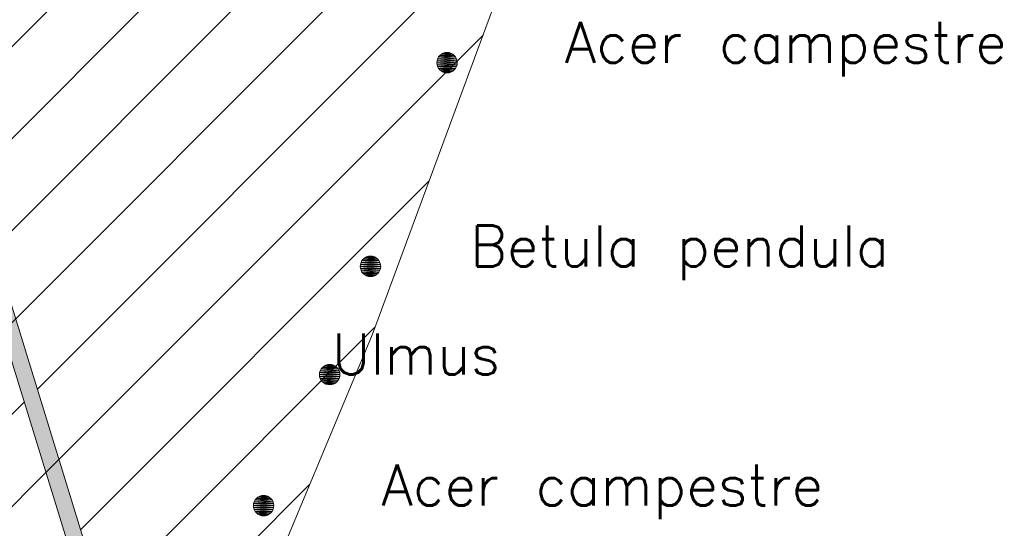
# Model space of a CAD drawing. Header units: metres. Extents: x 102852 to 106916, y 385458 to 392749.
# Tile 16 of 25: x 104649 to 104673, y 386067 to 386079. Entities that reach past the tile are written whole.
import ezdxf
from ezdxf.enums import TextEntityAlignment as Align

# ---------------------------------------------------------------- set-up
doc = ezdxf.new("R2010")
doc.units = ezdxf.units.M
for name, color, linetype, lineweight in [('0-BEPLANTING', 14, 'Continuous', 30), ('0-HAAG', 82, 'Continuous', 30), ('B-WE-GR-STRUIK-G', 90, 'Continuous', 13), ('Bomen', 84, 'Continuous', 0), ('Boomsoort', 10, 'Continuous', 0)]:
    doc.layers.add(name, color=color, linetype=linetype, lineweight=lineweight)
doc.styles.add('Style-txt', font='txt.shx')
pattern_1 = [(45, (0, 0), (-1.122532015, 1.122532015), [])]

# ---------------------------------------------------------------- blocks, each defined once
blk = doc.blocks.new('MPOLYGON_545')
at = {"layer": 'Bomen', "flags": 128}
for points in [[(104658.775, 386078.049), (104658.77, 386078), (104659.27, 386078)], [(104658.789, 386078.096), (104658.775, 386078.049), (104659.265, 386078.049)], [(104658.775, 386078.049), (104659.265, 386078.049), (104659.27, 386078)], [(104658.812, 386078.139), (104658.789, 386078.096), (104659.251, 386078.096)], [(104658.789, 386078.096), (104659.251, 386078.096), (104659.265, 386078.049)], [(104658.843, 386078.177), (104658.812, 386078.139), (104659.228, 386078.139)], [(104658.812, 386078.139), (104659.228, 386078.139), (104659.251, 386078.096)], [(104658.881, 386078.208), (104658.843, 386078.177), (104659.197, 386078.177)], [(104658.843, 386078.177), (104659.197, 386078.177), (104659.228, 386078.139)], [(104658.924, 386078.231), (104658.881, 386078.208), (104659.159, 386078.208)], [(104658.881, 386078.208), (104659.159, 386078.208), (104659.197, 386078.177)], [(104658.971, 386078.245), (104658.924, 386078.231), (104659.116, 386078.231)], [(104658.924, 386078.231), (104659.116, 386078.231), (104659.159, 386078.208)], [(104659.02, 386078.25), (104658.971, 386078.245), (104659.069, 386078.245)], [(104658.971, 386078.245), (104659.069, 386078.245), (104659.116, 386078.231)], [(104658.77, 386078), (104658.775, 386077.951), (104659.265, 386077.951)], [(104658.77, 386078), (104659.27, 386078), (104659.265, 386077.951)], [(104658.775, 386077.951), (104658.789, 386077.904), (104659.251, 386077.904)], [(104658.775, 386077.951), (104659.265, 386077.951), (104659.251, 386077.904)], [(104658.789, 386077.904), (104658.812, 386077.861), (104659.228, 386077.861)], [(104658.789, 386077.904), (104659.251, 386077.904), (104659.228, 386077.861)], [(104658.812, 386077.861), (104658.843, 386077.823), (104659.197, 386077.823)], [(104658.812, 386077.861), (104659.228, 386077.861), (104659.197, 386077.823)], [(104658.843, 386077.823), (104658.881, 386077.792), (104659.159, 386077.792)], [(104658.843, 386077.823), (104659.197, 386077.823), (104659.159, 386077.792)], [(104658.881, 386077.792), (104658.924, 386077.769), (104659.116, 386077.769)], [(104658.881, 386077.792), (104659.159, 386077.792), (104659.116, 386077.769)], [(104658.924, 386077.769), (104658.971, 386077.755), (104659.069, 386077.755)], [(104658.924, 386077.769), (104659.116, 386077.769), (104659.069, 386077.755)], [(104658.971, 386077.755), (104659.069, 386077.755), (104659.02, 386077.75)]]:
    blk.add_lwpolyline(points, close=True, dxfattribs=at)
at = {"layer": 'Bomen', "color": 74, "true_color": 0x55aa00, "flags": 128}
for points in [[(104658.77, 386078), (104658.775, 386078.049)], [(104658.775, 386078.049), (104658.789, 386078.096)], [(104658.789, 386078.096), (104658.812, 386078.139)], [(104658.812, 386078.139), (104658.843, 386078.177)], [(104658.843, 386078.177), (104658.881, 386078.208)], [(104658.881, 386078.208), (104658.924, 386078.231)], [(104658.924, 386078.231), (104658.971, 386078.245)], [(104658.971, 386078.245), (104659.02, 386078.25)], [(104659.02, 386078.25), (104659.069, 386078.245)], [(104659.069, 386078.245), (104659.116, 386078.231)], [(104659.116, 386078.231), (104659.159, 386078.208)], [(104659.159, 386078.208), (104659.197, 386078.177)], [(104659.197, 386078.177), (104659.228, 386078.139)], [(104659.228, 386078.139), (104659.251, 386078.096)], [(104659.251, 386078.096), (104659.265, 386078.049)], [(104659.265, 386078.049), (104659.27, 386078)], [(104658.775, 386077.951), (104658.77, 386078)], [(104658.789, 386077.904), (104658.775, 386077.951)], [(104658.812, 386077.861), (104658.789, 386077.904)], [(104658.843, 386077.823), (104658.812, 386077.861)], [(104658.881, 386077.792), (104658.843, 386077.823)], [(104658.924, 386077.769), (104658.881, 386077.792)], [(104659.159, 386077.792), (104659.116, 386077.769)], [(104659.197, 386077.823), (104659.159, 386077.792)], [(104659.228, 386077.861), (104659.197, 386077.823)], [(104659.251, 386077.904), (104659.228, 386077.861)], [(104659.265, 386077.951), (104659.251, 386077.904)], [(104659.27, 386078), (104659.265, 386077.951)], [(104658.971, 386077.755), (104658.924, 386077.769)], [(104659.02, 386077.75), (104658.971, 386077.755)], [(104659.069, 386077.755), (104659.02, 386077.75)], [(104659.116, 386077.769), (104659.069, 386077.755)]]:
    blk.add_lwpolyline(points, dxfattribs=at)
at = {"layer": 'Bomen'}
for points in [[(104658.775, 386078.049), (104658.77, 386078), (104659.27, 386078)], [(104658.789, 386078.096), (104658.775, 386078.049), (104659.265, 386078.049)], [(104658.775, 386078.049), (104659.265, 386078.049), (104659.27, 386078)], [(104658.812, 386078.139), (104658.789, 386078.096), (104659.251, 386078.096)], [(104658.789, 386078.096), (104659.251, 386078.096), (104659.265, 386078.049)], [(104658.843, 386078.177), (104658.812, 386078.139), (104659.228, 386078.139)], [(104658.812, 386078.139), (104659.228, 386078.139), (104659.251, 386078.096)], [(104658.881, 386078.208), (104658.843, 386078.177), (104659.197, 386078.177)], [(104658.843, 386078.177), (104659.197, 386078.177), (104659.228, 386078.139)], [(104658.924, 386078.231), (104658.881, 386078.208), (104659.159, 386078.208)], [(104658.881, 386078.208), (104659.159, 386078.208), (104659.197, 386078.177)], [(104658.971, 386078.245), (104658.924, 386078.231), (104659.116, 386078.231)], [(104658.924, 386078.231), (104659.116, 386078.231), (104659.159, 386078.208)], [(104659.02, 386078.25), (104658.971, 386078.245), (104659.069, 386078.245)], [(104658.971, 386078.245), (104659.069, 386078.245), (104659.116, 386078.231)]]:
    blk.add_solid(points, dxfattribs=at)
at = {"layer": 'Bomen', "extrusion": (0, 0, -1)}
for points in [[(-104658.77, 386078), (-104658.775, 386077.951), (-104659.265, 386077.951)], [(-104658.77, 386078), (-104659.27, 386078), (-104659.265, 386077.951)], [(-104658.775, 386077.951), (-104658.789, 386077.904), (-104659.251, 386077.904)], [(-104658.775, 386077.951), (-104659.265, 386077.951), (-104659.251, 386077.904)], [(-104658.789, 386077.904), (-104658.812, 386077.861), (-104659.228, 386077.861)], [(-104658.789, 386077.904), (-104659.251, 386077.904), (-104659.228, 386077.861)], [(-104658.812, 386077.861), (-104658.843, 386077.823), (-104659.197, 386077.823)], [(-104658.812, 386077.861), (-104659.228, 386077.861), (-104659.197, 386077.823)], [(-104658.843, 386077.823), (-104658.881, 386077.792), (-104659.159, 386077.792)], [(-104658.843, 386077.823), (-104659.197, 386077.823), (-104659.159, 386077.792)], [(-104658.881, 386077.792), (-104658.924, 386077.769), (-104659.116, 386077.769)], [(-104658.881, 386077.792), (-104659.159, 386077.792), (-104659.116, 386077.769)], [(-104658.924, 386077.769), (-104658.971, 386077.755), (-104659.069, 386077.755)], [(-104658.924, 386077.769), (-104659.116, 386077.769), (-104659.069, 386077.755)], [(-104658.971, 386077.755), (-104659.069, 386077.755), (-104659.02, 386077.75)]]:
    blk.add_solid(points, dxfattribs=at)
blk = doc.blocks.new('MPOLYGON_567')
at = {"layer": 'Bomen', "flags": 128}
for points in [[(104657.011, 386073.238), (104656.973, 386073.207), (104657.327, 386073.207)], [(104657.054, 386073.261), (104657.011, 386073.238), (104657.289, 386073.238)], [(104657.011, 386073.238), (104657.289, 386073.238), (104657.327, 386073.207)], [(104657.101, 386073.275), (104657.054, 386073.261), (104657.246, 386073.261)], [(104657.054, 386073.261), (104657.246, 386073.261), (104657.289, 386073.238)], [(104657.15, 386073.28), (104657.101, 386073.275), (104657.199, 386073.275)], [(104657.101, 386073.275), (104657.199, 386073.275), (104657.246, 386073.261)], [(104656.905, 386073.079), (104656.9, 386073.03), (104657.4, 386073.03)], [(104656.9, 386073.03), (104656.905, 386072.981), (104657.395, 386072.981)], [(104656.9, 386073.03), (104657.4, 386073.03), (104657.395, 386072.981)], [(104656.919, 386073.126), (104656.905, 386073.079), (104657.395, 386073.079)], [(104656.905, 386073.079), (104657.395, 386073.079), (104657.4, 386073.03)], [(104656.905, 386072.981), (104656.919, 386072.934), (104657.381, 386072.934)], [(104656.905, 386072.981), (104657.395, 386072.981), (104657.381, 386072.934)], [(104656.942, 386073.169), (104656.919, 386073.126), (104657.381, 386073.126)], [(104656.919, 386073.126), (104657.381, 386073.126), (104657.395, 386073.079)], [(104656.973, 386073.207), (104656.942, 386073.169), (104657.358, 386073.169)], [(104656.942, 386073.169), (104657.358, 386073.169), (104657.381, 386073.126)], [(104656.973, 386073.207), (104657.327, 386073.207), (104657.358, 386073.169)], [(104656.919, 386072.934), (104656.942, 386072.891), (104657.358, 386072.891)], [(104656.919, 386072.934), (104657.381, 386072.934), (104657.358, 386072.891)], [(104656.942, 386072.891), (104656.973, 386072.853), (104657.327, 386072.853)], [(104656.942, 386072.891), (104657.358, 386072.891), (104657.327, 386072.853)], [(104656.973, 386072.853), (104657.011, 386072.822), (104657.289, 386072.822)], [(104656.973, 386072.853), (104657.327, 386072.853), (104657.289, 386072.822)], [(104657.011, 386072.822), (104657.054, 386072.799), (104657.246, 386072.799)], [(104657.011, 386072.822), (104657.289, 386072.822), (104657.246, 386072.799)], [(104657.054, 386072.799), (104657.101, 386072.785), (104657.199, 386072.785)], [(104657.054, 386072.799), (104657.246, 386072.799), (104657.199, 386072.785)], [(104657.101, 386072.785), (104657.199, 386072.785), (104657.15, 386072.78)]]:
    blk.add_lwpolyline(points, close=True, dxfattribs=at)
at = {"layer": 'Bomen', "color": 74, "true_color": 0x55aa00, "flags": 128}
for points in [[(104656.973, 386073.207), (104657.011, 386073.238)], [(104657.011, 386073.238), (104657.054, 386073.261)], [(104657.054, 386073.261), (104657.101, 386073.275)], [(104657.101, 386073.275), (104657.15, 386073.28)], [(104657.15, 386073.28), (104657.199, 386073.275)], [(104657.199, 386073.275), (104657.246, 386073.261)], [(104657.246, 386073.261), (104657.289, 386073.238)], [(104657.289, 386073.238), (104657.327, 386073.207)], [(104656.9, 386073.03), (104656.905, 386073.079)], [(104656.905, 386072.981), (104656.9, 386073.03)], [(104656.905, 386073.079), (104656.919, 386073.126)], [(104656.919, 386072.934), (104656.905, 386072.981)], [(104656.919, 386073.126), (104656.942, 386073.169)], [(104656.942, 386073.169), (104656.973, 386073.207)], [(104657.327, 386073.207), (104657.358, 386073.169)], [(104657.358, 386073.169), (104657.381, 386073.126)], [(104657.381, 386073.126), (104657.395, 386073.079)], [(104657.395, 386072.981), (104657.381, 386072.934)], [(104657.395, 386073.079), (104657.4, 386073.03)], [(104657.4, 386073.03), (104657.395, 386072.981)], [(104656.942, 386072.891), (104656.919, 386072.934)], [(104656.973, 386072.853), (104656.942, 386072.891)], [(104657.011, 386072.822), (104656.973, 386072.853)], [(104657.054, 386072.799), (104657.011, 386072.822)], [(104657.101, 386072.785), (104657.054, 386072.799)], [(104657.15, 386072.78), (104657.101, 386072.785)], [(104657.199, 386072.785), (104657.15, 386072.78)], [(104657.246, 386072.799), (104657.199, 386072.785)], [(104657.289, 386072.822), (104657.246, 386072.799)], [(104657.327, 386072.853), (104657.289, 386072.822)], [(104657.358, 386072.891), (104657.327, 386072.853)], [(104657.381, 386072.934), (104657.358, 386072.891)]]:
    blk.add_lwpolyline(points, dxfattribs=at)
at = {"layer": 'Bomen'}
for points in [[(104657.011, 386073.238), (104656.973, 386073.207), (104657.327, 386073.207)], [(104657.054, 386073.261), (104657.011, 386073.238), (104657.289, 386073.238)], [(104657.011, 386073.238), (104657.289, 386073.238), (104657.327, 386073.207)], [(104657.101, 386073.275), (104657.054, 386073.261), (104657.246, 386073.261)], [(104657.054, 386073.261), (104657.246, 386073.261), (104657.289, 386073.238)], [(104657.15, 386073.28), (104657.101, 386073.275), (104657.199, 386073.275)], [(104657.101, 386073.275), (104657.199, 386073.275), (104657.246, 386073.261)], [(104656.905, 386073.079), (104656.9, 386073.03), (104657.4, 386073.03)], [(104656.919, 386073.126), (104656.905, 386073.079), (104657.395, 386073.079)], [(104656.905, 386073.079), (104657.395, 386073.079), (104657.4, 386073.03)], [(104656.942, 386073.169), (104656.919, 386073.126), (104657.381, 386073.126)], [(104656.919, 386073.126), (104657.381, 386073.126), (104657.395, 386073.079)], [(104656.973, 386073.207), (104656.942, 386073.169), (104657.358, 386073.169)], [(104656.942, 386073.169), (104657.358, 386073.169), (104657.381, 386073.126)], [(104656.973, 386073.207), (104657.327, 386073.207), (104657.358, 386073.169)]]:
    blk.add_solid(points, dxfattribs=at)
at = {"layer": 'Bomen', "extrusion": (0, 0, -1)}
for points in [[(-104656.9, 386073.03), (-104656.905, 386072.981), (-104657.395, 386072.981)], [(-104656.9, 386073.03), (-104657.4, 386073.03), (-104657.395, 386072.981)], [(-104656.905, 386072.981), (-104656.919, 386072.934), (-104657.381, 386072.934)], [(-104656.905, 386072.981), (-104657.395, 386072.981), (-104657.381, 386072.934)], [(-104656.919, 386072.934), (-104656.942, 386072.891), (-104657.358, 386072.891)], [(-104656.919, 386072.934), (-104657.381, 386072.934), (-104657.358, 386072.891)], [(-104656.942, 386072.891), (-104656.973, 386072.853), (-104657.327, 386072.853)], [(-104656.942, 386072.891), (-104657.358, 386072.891), (-104657.327, 386072.853)], [(-104656.973, 386072.853), (-104657.011, 386072.822), (-104657.289, 386072.822)], [(-104656.973, 386072.853), (-104657.327, 386072.853), (-104657.289, 386072.822)], [(-104657.011, 386072.822), (-104657.054, 386072.799), (-104657.246, 386072.799)], [(-104657.011, 386072.822), (-104657.289, 386072.822), (-104657.246, 386072.799)], [(-104657.054, 386072.799), (-104657.101, 386072.785), (-104657.199, 386072.785)], [(-104657.054, 386072.799), (-104657.246, 386072.799), (-104657.199, 386072.785)], [(-104657.101, 386072.785), (-104657.199, 386072.785), (-104657.15, 386072.78)]]:
    blk.add_solid(points, dxfattribs=at)
blk = doc.blocks.new('MPOLYGON_568')
at = {"layer": 'Bomen', "flags": 128}
for points in [[(104654.295, 386067.239), (104654.29, 386067.19), (104654.79, 386067.19)], [(104654.309, 386067.286), (104654.295, 386067.239), (104654.785, 386067.239)], [(104654.295, 386067.239), (104654.785, 386067.239), (104654.79, 386067.19)], [(104654.332, 386067.329), (104654.309, 386067.286), (104654.771, 386067.286)], [(104654.309, 386067.286), (104654.771, 386067.286), (104654.785, 386067.239)], [(104654.363, 386067.367), (104654.332, 386067.329), (104654.748, 386067.329)], [(104654.332, 386067.329), (104654.748, 386067.329), (104654.771, 386067.286)], [(104654.401, 386067.398), (104654.363, 386067.367), (104654.717, 386067.367)], [(104654.363, 386067.367), (104654.717, 386067.367), (104654.748, 386067.329)], [(104654.444, 386067.421), (104654.401, 386067.398), (104654.679, 386067.398)], [(104654.401, 386067.398), (104654.679, 386067.398), (104654.717, 386067.367)], [(104654.491, 386067.435), (104654.444, 386067.421), (104654.636, 386067.421)], [(104654.444, 386067.421), (104654.636, 386067.421), (104654.679, 386067.398)], [(104654.54, 386067.44), (104654.491, 386067.435), (104654.589, 386067.435)], [(104654.491, 386067.435), (104654.589, 386067.435), (104654.636, 386067.421)], [(104654.29, 386067.19), (104654.295, 386067.141), (104654.785, 386067.141)], [(104654.29, 386067.19), (104654.79, 386067.19), (104654.785, 386067.141)], [(104654.295, 386067.141), (104654.309, 386067.094), (104654.771, 386067.094)], [(104654.295, 386067.141), (104654.785, 386067.141), (104654.771, 386067.094)], [(104654.309, 386067.094), (104654.332, 386067.051), (104654.748, 386067.051)], [(104654.309, 386067.094), (104654.771, 386067.094), (104654.748, 386067.051)], [(104654.332, 386067.051), (104654.363, 386067.013), (104654.717, 386067.013)], [(104654.332, 386067.051), (104654.748, 386067.051), (104654.717, 386067.013)], [(104654.363, 386067.013), (104654.401, 386066.982), (104654.679, 386066.982)], [(104654.363, 386067.013), (104654.717, 386067.013), (104654.679, 386066.982)], [(104654.401, 386066.982), (104654.444, 386066.959), (104654.636, 386066.959)], [(104654.401, 386066.982), (104654.679, 386066.982), (104654.636, 386066.959)], [(104654.444, 386066.959), (104654.491, 386066.945), (104654.589, 386066.945)], [(104654.444, 386066.959), (104654.636, 386066.959), (104654.589, 386066.945)], [(104654.491, 386066.945), (104654.589, 386066.945), (104654.54, 386066.94)]]:
    blk.add_lwpolyline(points, close=True, dxfattribs=at)
at = {"layer": 'Bomen', "color": 74, "true_color": 0x55aa00, "flags": 128}
for points in [[(104654.29, 386067.19), (104654.295, 386067.239)], [(104654.295, 386067.239), (104654.309, 386067.286)], [(104654.309, 386067.286), (104654.332, 386067.329)], [(104654.332, 386067.329), (104654.363, 386067.367)], [(104654.363, 386067.367), (104654.401, 386067.398)], [(104654.401, 386067.398), (104654.444, 386067.421)], [(104654.444, 386067.421), (104654.491, 386067.435)], [(104654.491, 386067.435), (104654.54, 386067.44)], [(104654.54, 386067.44), (104654.589, 386067.435)], [(104654.589, 386067.435), (104654.636, 386067.421)], [(104654.636, 386067.421), (104654.679, 386067.398)], [(104654.679, 386067.398), (104654.717, 386067.367)], [(104654.717, 386067.367), (104654.748, 386067.329)], [(104654.748, 386067.329), (104654.771, 386067.286)], [(104654.771, 386067.286), (104654.785, 386067.239)], [(104654.785, 386067.239), (104654.79, 386067.19)], [(104654.295, 386067.141), (104654.29, 386067.19)], [(104654.309, 386067.094), (104654.295, 386067.141)], [(104654.332, 386067.051), (104654.309, 386067.094)], [(104654.363, 386067.013), (104654.332, 386067.051)], [(104654.401, 386066.982), (104654.363, 386067.013)], [(104654.444, 386066.959), (104654.401, 386066.982)], [(104654.679, 386066.982), (104654.636, 386066.959)], [(104654.717, 386067.013), (104654.679, 386066.982)], [(104654.748, 386067.051), (104654.717, 386067.013)], [(104654.771, 386067.094), (104654.748, 386067.051)], [(104654.785, 386067.141), (104654.771, 386067.094)], [(104654.79, 386067.19), (104654.785, 386067.141)], [(104654.491, 386066.945), (104654.444, 386066.959)], [(104654.54, 386066.94), (104654.491, 386066.945)], [(104654.589, 386066.945), (104654.54, 386066.94)], [(104654.636, 386066.959), (104654.589, 386066.945)]]:
    blk.add_lwpolyline(points, dxfattribs=at)
at = {"layer": 'Bomen'}
for points in [[(104654.295, 386067.239), (104654.29, 386067.19), (104654.79, 386067.19)], [(104654.309, 386067.286), (104654.295, 386067.239), (104654.785, 386067.239)], [(104654.295, 386067.239), (104654.785, 386067.239), (104654.79, 386067.19)], [(104654.332, 386067.329), (104654.309, 386067.286), (104654.771, 386067.286)], [(104654.309, 386067.286), (104654.771, 386067.286), (104654.785, 386067.239)], [(104654.363, 386067.367), (104654.332, 386067.329), (104654.748, 386067.329)], [(104654.332, 386067.329), (104654.748, 386067.329), (104654.771, 386067.286)], [(104654.401, 386067.398), (104654.363, 386067.367), (104654.717, 386067.367)], [(104654.363, 386067.367), (104654.717, 386067.367), (104654.748, 386067.329)], [(104654.444, 386067.421), (104654.401, 386067.398), (104654.679, 386067.398)], [(104654.401, 386067.398), (104654.679, 386067.398), (104654.717, 386067.367)], [(104654.491, 386067.435), (104654.444, 386067.421), (104654.636, 386067.421)], [(104654.444, 386067.421), (104654.636, 386067.421), (104654.679, 386067.398)], [(104654.54, 386067.44), (104654.491, 386067.435), (104654.589, 386067.435)], [(104654.491, 386067.435), (104654.589, 386067.435), (104654.636, 386067.421)]]:
    blk.add_solid(points, dxfattribs=at)
at = {"layer": 'Bomen', "extrusion": (0, 0, -1)}
for points in [[(-104654.29, 386067.19), (-104654.295, 386067.141), (-104654.785, 386067.141)], [(-104654.29, 386067.19), (-104654.79, 386067.19), (-104654.785, 386067.141)], [(-104654.295, 386067.141), (-104654.309, 386067.094), (-104654.771, 386067.094)], [(-104654.295, 386067.141), (-104654.785, 386067.141), (-104654.771, 386067.094)], [(-104654.309, 386067.094), (-104654.332, 386067.051), (-104654.748, 386067.051)], [(-104654.309, 386067.094), (-104654.771, 386067.094), (-104654.748, 386067.051)], [(-104654.332, 386067.051), (-104654.363, 386067.013), (-104654.717, 386067.013)], [(-104654.332, 386067.051), (-104654.748, 386067.051), (-104654.717, 386067.013)], [(-104654.363, 386067.013), (-104654.401, 386066.982), (-104654.679, 386066.982)], [(-104654.363, 386067.013), (-104654.717, 386067.013), (-104654.679, 386066.982)], [(-104654.401, 386066.982), (-104654.444, 386066.959), (-104654.636, 386066.959)], [(-104654.401, 386066.982), (-104654.679, 386066.982), (-104654.636, 386066.959)], [(-104654.444, 386066.959), (-104654.491, 386066.945), (-104654.589, 386066.945)], [(-104654.444, 386066.959), (-104654.636, 386066.959), (-104654.589, 386066.945)], [(-104654.491, 386066.945), (-104654.589, 386066.945), (-104654.54, 386066.94)]]:
    blk.add_solid(points, dxfattribs=at)
blk = doc.blocks.new('MPOLYGON_703')
at = {"layer": 'Bomen', "flags": 128}
for points in [[(104656.016, 386070.596), (104655.978, 386070.565), (104656.331, 386070.565)], [(104656.059, 386070.619), (104656.016, 386070.596), (104656.294, 386070.596)], [(104656.016, 386070.596), (104656.294, 386070.596), (104656.331, 386070.565)], [(104656.106, 386070.633), (104656.059, 386070.619), (104656.25, 386070.619)], [(104656.059, 386070.619), (104656.25, 386070.619), (104656.294, 386070.596)], [(104656.155, 386070.638), (104656.106, 386070.633), (104656.203, 386070.633)], [(104656.106, 386070.633), (104656.203, 386070.633), (104656.25, 386070.619)], [(104655.909, 386070.437), (104655.905, 386070.388), (104656.405, 386070.388)], [(104655.905, 386070.388), (104655.909, 386070.339), (104656.4, 386070.339)], [(104655.905, 386070.388), (104656.405, 386070.388), (104656.4, 386070.339)], [(104655.924, 386070.484), (104655.909, 386070.437), (104656.4, 386070.437)], [(104655.909, 386070.437), (104656.4, 386070.437), (104656.405, 386070.388)], [(104655.909, 386070.339), (104655.924, 386070.293), (104656.386, 386070.293)], [(104655.909, 386070.339), (104656.4, 386070.339), (104656.386, 386070.293)], [(104655.947, 386070.527), (104655.924, 386070.484), (104656.386, 386070.484)], [(104655.924, 386070.484), (104656.386, 386070.484), (104656.4, 386070.437)], [(104655.978, 386070.565), (104655.947, 386070.527), (104656.363, 386070.527)], [(104655.947, 386070.527), (104656.363, 386070.527), (104656.386, 386070.484)], [(104655.978, 386070.565), (104656.331, 386070.565), (104656.363, 386070.527)], [(104655.924, 386070.293), (104655.947, 386070.249), (104656.363, 386070.249)], [(104655.924, 386070.293), (104656.386, 386070.293), (104656.363, 386070.249)], [(104655.947, 386070.249), (104655.978, 386070.211), (104656.331, 386070.211)], [(104655.947, 386070.249), (104656.363, 386070.249), (104656.331, 386070.211)], [(104655.978, 386070.211), (104656.016, 386070.18), (104656.294, 386070.18)], [(104655.978, 386070.211), (104656.331, 386070.211), (104656.294, 386070.18)], [(104656.016, 386070.18), (104656.059, 386070.157), (104656.25, 386070.157)], [(104656.016, 386070.18), (104656.294, 386070.18), (104656.25, 386070.157)], [(104656.059, 386070.157), (104656.106, 386070.143), (104656.203, 386070.143)], [(104656.059, 386070.157), (104656.25, 386070.157), (104656.203, 386070.143)], [(104656.106, 386070.143), (104656.203, 386070.143), (104656.155, 386070.138)]]:
    blk.add_lwpolyline(points, close=True, dxfattribs=at)
at = {"layer": 'Bomen', "color": 74, "true_color": 0x55aa00, "flags": 128}
for points in [[(104655.978, 386070.565), (104656.016, 386070.596)], [(104656.016, 386070.596), (104656.059, 386070.619)], [(104656.059, 386070.619), (104656.106, 386070.633)], [(104656.106, 386070.633), (104656.155, 386070.638)], [(104656.155, 386070.638), (104656.203, 386070.633)], [(104656.203, 386070.633), (104656.25, 386070.619)], [(104656.25, 386070.619), (104656.294, 386070.596)], [(104656.294, 386070.596), (104656.331, 386070.565)], [(104655.905, 386070.388), (104655.909, 386070.437)], [(104655.909, 386070.339), (104655.905, 386070.388)], [(104655.909, 386070.437), (104655.924, 386070.484)], [(104655.924, 386070.293), (104655.909, 386070.339)], [(104655.924, 386070.484), (104655.947, 386070.527)], [(104655.947, 386070.527), (104655.978, 386070.565)], [(104656.331, 386070.565), (104656.363, 386070.527)], [(104656.363, 386070.527), (104656.386, 386070.484)], [(104656.386, 386070.484), (104656.4, 386070.437)], [(104656.4, 386070.339), (104656.386, 386070.293)], [(104656.4, 386070.437), (104656.405, 386070.388)], [(104656.405, 386070.388), (104656.4, 386070.339)], [(104655.947, 386070.249), (104655.924, 386070.293)], [(104655.978, 386070.211), (104655.947, 386070.249)], [(104656.016, 386070.18), (104655.978, 386070.211)], [(104656.059, 386070.157), (104656.016, 386070.18)], [(104656.106, 386070.143), (104656.059, 386070.157)], [(104656.155, 386070.138), (104656.106, 386070.143)], [(104656.203, 386070.143), (104656.155, 386070.138)], [(104656.25, 386070.157), (104656.203, 386070.143)], [(104656.294, 386070.18), (104656.25, 386070.157)], [(104656.331, 386070.211), (104656.294, 386070.18)], [(104656.363, 386070.249), (104656.331, 386070.211)], [(104656.386, 386070.293), (104656.363, 386070.249)]]:
    blk.add_lwpolyline(points, dxfattribs=at)
at = {"layer": 'Bomen'}
for points in [[(104656.016, 386070.596), (104655.978, 386070.565), (104656.331, 386070.565)], [(104656.059, 386070.619), (104656.016, 386070.596), (104656.294, 386070.596)], [(104656.016, 386070.596), (104656.294, 386070.596), (104656.331, 386070.565)], [(104656.106, 386070.633), (104656.059, 386070.619), (104656.25, 386070.619)], [(104656.059, 386070.619), (104656.25, 386070.619), (104656.294, 386070.596)], [(104656.155, 386070.638), (104656.106, 386070.633), (104656.203, 386070.633)], [(104656.106, 386070.633), (104656.203, 386070.633), (104656.25, 386070.619)], [(104655.909, 386070.437), (104655.905, 386070.388), (104656.405, 386070.388)], [(104655.924, 386070.484), (104655.909, 386070.437), (104656.4, 386070.437)], [(104655.909, 386070.437), (104656.4, 386070.437), (104656.405, 386070.388)], [(104655.947, 386070.527), (104655.924, 386070.484), (104656.386, 386070.484)], [(104655.924, 386070.484), (104656.386, 386070.484), (104656.4, 386070.437)], [(104655.978, 386070.565), (104655.947, 386070.527), (104656.363, 386070.527)], [(104655.947, 386070.527), (104656.363, 386070.527), (104656.386, 386070.484)], [(104655.978, 386070.565), (104656.331, 386070.565), (104656.363, 386070.527)]]:
    blk.add_solid(points, dxfattribs=at)
at = {"layer": 'Bomen', "extrusion": (0, 0, -1)}
for points in [[(-104655.905, 386070.388), (-104655.909, 386070.339), (-104656.4, 386070.339)], [(-104655.905, 386070.388), (-104656.405, 386070.388), (-104656.4, 386070.339)], [(-104655.909, 386070.339), (-104655.924, 386070.293), (-104656.386, 386070.293)], [(-104655.909, 386070.339), (-104656.4, 386070.339), (-104656.386, 386070.293)], [(-104655.924, 386070.293), (-104655.947, 386070.249), (-104656.363, 386070.249)], [(-104655.924, 386070.293), (-104656.386, 386070.293), (-104656.363, 386070.249)], [(-104655.947, 386070.249), (-104655.978, 386070.211), (-104656.331, 386070.211)], [(-104655.947, 386070.249), (-104656.363, 386070.249), (-104656.331, 386070.211)], [(-104655.978, 386070.211), (-104656.016, 386070.18), (-104656.294, 386070.18)], [(-104655.978, 386070.211), (-104656.331, 386070.211), (-104656.294, 386070.18)], [(-104656.016, 386070.18), (-104656.059, 386070.157), (-104656.25, 386070.157)], [(-104656.016, 386070.18), (-104656.294, 386070.18), (-104656.25, 386070.157)], [(-104656.059, 386070.157), (-104656.106, 386070.143), (-104656.203, 386070.143)], [(-104656.059, 386070.157), (-104656.25, 386070.157), (-104656.203, 386070.143)], [(-104656.106, 386070.143), (-104656.203, 386070.143), (-104656.155, 386070.138)]]:
    blk.add_solid(points, dxfattribs=at)

msp = doc.modelspace()

# ---------------------------------------------------------------- hatches: boundary and pattern name
h = msp.add_hatch()
h.set_pattern_fill('ANSI31', color=256, style=0)
h.paths.add_polyline_path([(104564.184, 386101.756), (104569.994, 386082.036), (104580.226, 386085.447), (104586.236, 386067.324), (104605.672, 386073.156), (104612.176, 386053.036), (104650.778, 386064.307), (104644.28, 386085.411), (104657.961, 386089.565), (104645.853, 386127.411), (104645.433, 386128.766), (104655.45, 386131.782), (104649.838, 386149.742), (104644.049, 386169.16), (104643.916, 386169.54), (104635.788, 386167.129), (104627.633, 386164.579), (104616.694, 386161.244), (104608.3, 386158.621), (104611.335, 386148.869), (104612.047, 386149.099), (104609.289, 386157.973), (104643.601, 386168.716), (104649.456, 386149.624), (104654.948, 386132.048), (104644.931, 386129.033), (104645.472, 386127.289), (104657.456, 386089.83), (104643.779, 386085.677), (104650.276, 386064.578), (104612.437, 386053.528), (104605.933, 386073.652), (104586.493, 386067.819), (104580.479, 386085.953), (104570.261, 386082.546), (104564.567, 386101.873)])
at = {"layer": '0-BEPLANTING', "ltscale": 0.2}
h = msp.add_hatch(dxfattribs=at)
h.set_pattern_fill('ANSI31', color=256, scale=0.1, pattern_type=2)
h.set_pattern_definition(pattern_1)
h.paths.add_polyline_path([(104643.779, 386085.677), (104657.456, 386089.83), (104644.931, 386129.033), (104654.948, 386132.048), (104649.456, 386149.624), (104643.601, 386168.716), (104609.289, 386157.973), (104612.047, 386149.099), (104612.723, 386149.315), (104610.144, 386157.618), (104642.925, 386167.827), (104653.74, 386132.777), (104644.024, 386129.752), (104645.344, 386125.417), (104656.247, 386090.298), (104627.344, 386081.409), (104628.061, 386079.1), (104642.748, 386083.656), (104648.204, 386066.07), (104613.262, 386055.23), (104607.807, 386072.816), (104605.933, 386073.652), (104612.437, 386053.528), (104650.276, 386064.578)])
h = msp.add_hatch(dxfattribs=at)
h.set_pattern_fill('ANSI31', color=256, scale=0.1, pattern_type=2)
h.set_pattern_definition(pattern_1)
h.paths.add_polyline_path([(104550.349, 386139.095), (104583.119, 386149.26), (104585.76, 386140.752), (104586.522, 386140.989), (104586.139, 386141.454), (104583.739, 386150.239), (104549.481, 386139.439), (104560.837, 386103.316), (104563.994, 386104.301), (104564.282, 386103.312), (104564.957, 386103.526), (104564.466, 386105.076), (104561.179, 386104.057)])
h.paths.add_polyline_path([(104576.288, 386103.976), (104574.56, 386103.36), (104579.662, 386086.796), (104570.946, 386084.049), (104565.374, 386102.118), (104564.568, 386101.87), (104570.261, 386082.546), (104580.479, 386085.953), (104586.493, 386067.819), (104605.933, 386073.652), (104607.807, 386072.816), (104619.446, 386076.427), (104618.714, 386078.786), (104587.125, 386069.04)])
h.paths.add_polyline_path([(104546.428, 386098.595), (104550.188, 386095.285), (104560.649, 386084.993), (104578.875, 386068.668), (104581.615, 386065.966), (104582.641, 386064.571), (104588.982, 386058.634), (104590.31, 386060.001), (104591.628, 386060.837), (104593.029, 386060.932), (104593.99, 386060.499), (104603.265, 386055.171), (104606.463, 386052.99), (104612.408, 386048.467), (104627.246, 386038.31), (104637.599, 386031.636), (104639.164, 386030.714), (104640.125, 386030.952), (104640.596, 386031.636), (104640.788, 386032.257), (104651.595, 386057.545), (104653.342, 386061.733), (104654.396, 386064.675), (104657.196, 386071.374), (104662.128, 386084.697), (104663.202, 386087.632), (104663.703, 386090.423), (104665.763, 386106.023), (104667.191, 386118.274), (104667.746, 386128.438), (104667.936, 386135.525), (104655.45, 386131.782), (104645.433, 386128.766), (104657.961, 386089.565), (104644.28, 386085.411), (104650.778, 386064.307), (104612.176, 386053.036), (104605.672, 386073.156), (104586.236, 386067.324), (104580.226, 386085.447), (104569.994, 386082.036), (104564.184, 386101.756), (104556.941, 386099.534), (104555.749, 386103.775), (104553.935, 386103.219), (104552.023, 386109.457), (104556.883, 386110.959), (104558.813, 386104.715), (104557.338, 386104.263), (104558.179, 386101.463), (104560.357, 386102.118), (104548.509, 386139.899), (104547.477, 386141.457), (104546.532, 386140.596), (104546.166, 386140.244), (104545.522, 386139.611), (104544.997, 386138.877), (104544.605, 386138.063), (104544.358, 386137.195), (104539.677, 386121.483), (104549.907, 386120.041), (104548.007, 386107.222), (104545.744, 386099.836)])
h.paths.add_polyline_path([(104572.22, 386145.491), (104582.317, 386148.623), (104581.428, 386151.489), (104571.331, 386148.357)], flags=9)
at = {"layer": '0-HAAG', "ltscale": 0.2, "true_color": 0x136734}
for points in [[(104564.184, 386101.756), (104569.994, 386082.036), (104580.226, 386085.447), (104586.236, 386067.324), (104605.672, 386073.156), (104612.176, 386053.036), (104650.778, 386064.307), (104644.28, 386085.411), (104657.961, 386089.565), (104645.853, 386127.411), (104645.433, 386128.766), (104655.45, 386131.782), (104649.838, 386149.742), (104644.049, 386169.16), (104643.916, 386169.54), (104635.788, 386167.129), (104627.633, 386164.579), (104616.694, 386161.244), (104608.3, 386158.621), (104611.335, 386148.869), (104612.047, 386149.099), (104609.289, 386157.973), (104643.601, 386168.716), (104649.456, 386149.624), (104654.948, 386132.048), (104644.931, 386129.033), (104645.472, 386127.289), (104657.456, 386089.83), (104643.779, 386085.677), (104650.276, 386064.578), (104612.437, 386053.528), (104605.933, 386073.652), (104586.493, 386067.819), (104580.479, 386085.953), (104570.261, 386082.546), (104564.567, 386101.873), (104564.184, 386101.756), (104631.711, 386165.854), (104627.633, 386164.579), (104610.668, 386153.536), (104609.289, 386157.973), (104631.462, 386164.915), (104643.601, 386168.716)], [(104564.184, 386101.756), (104569.994, 386082.036), (104580.226, 386085.447), (104586.236, 386067.324), (104605.672, 386073.156), (104612.176, 386053.036), (104650.778, 386064.307), (104644.28, 386085.411), (104657.961, 386089.565), (104645.853, 386127.411), (104645.433, 386128.766), (104655.45, 386131.782), (104649.838, 386149.742), (104644.049, 386169.16), (104643.916, 386169.54), (104635.788, 386167.129), (104627.633, 386164.579), (104616.694, 386161.244), (104608.3, 386158.621), (104611.335, 386148.869), (104612.047, 386149.099), (104609.289, 386157.973), (104643.601, 386168.716), (104649.456, 386149.624), (104654.948, 386132.048), (104644.931, 386129.033), (104645.472, 386127.289), (104657.456, 386089.83), (104643.779, 386085.677), (104650.276, 386064.578), (104612.437, 386053.528), (104605.933, 386073.652), (104586.493, 386067.819), (104580.479, 386085.953), (104570.261, 386082.546), (104564.567, 386101.873), (104564.184, 386101.756), (104616.966, 386160.377), (104627.879, 386163.793), (104636.033, 386166.346), (104643.601, 386168.716)], [(104564.184, 386101.756), (104569.994, 386082.036), (104580.226, 386085.447), (104586.236, 386067.324), (104605.672, 386073.156), (104612.176, 386053.036), (104650.778, 386064.307), (104644.28, 386085.411), (104657.961, 386089.565), (104645.853, 386127.411), (104645.433, 386128.766), (104655.45, 386131.782), (104649.838, 386149.742), (104644.049, 386169.16), (104643.916, 386169.54), (104635.788, 386167.129), (104627.633, 386164.579), (104616.694, 386161.244), (104608.3, 386158.621), (104611.335, 386148.869), (104612.047, 386149.099), (104609.289, 386157.973), (104643.601, 386168.716), (104649.456, 386149.624), (104654.948, 386132.048), (104644.931, 386129.033), (104645.472, 386127.289), (104657.456, 386089.83), (104643.779, 386085.677), (104650.276, 386064.578), (104612.437, 386053.528), (104605.933, 386073.652), (104586.493, 386067.819), (104580.479, 386085.953), (104570.261, 386082.546), (104564.567, 386101.873)]]:
    msp.add_hatch(color=116, dxfattribs=at).paths.add_polyline_path(points)

# ---------------------------------------------------------------- linework, layer by layer
at = {"layer": 'B-WE-GR-STRUIK-G', "flags": 128}
for points in [[(104612.176, 386053.036), (104650.778, 386064.307), (104644.28, 386085.411), (104657.961, 386089.565), (104645.853, 386127.411), (104645.433, 386128.766), (104655.45, 386131.782), (104649.838, 386149.742), (104644.049, 386169.16), (104643.916, 386169.54), (104635.788, 386167.129), (104627.633, 386164.579), (104616.694, 386161.244)], [(104609.289, 386157.973), (104643.601, 386168.716), (104649.456, 386149.624), (104654.948, 386132.048), (104644.931, 386129.033), (104645.472, 386127.289), (104657.456, 386089.83), (104643.779, 386085.677), (104650.276, 386064.578), (104612.437, 386053.528)], [(104612.408, 386048.467), (104627.246, 386038.31), (104637.599, 386031.636), (104639.164, 386030.714), (104639.544, 386030.761), (104640.125, 386030.952), (104640.596, 386031.636), (104640.788, 386032.257), (104651.595, 386057.545), (104653.342, 386061.733), (104654.396, 386064.675), (104657.196, 386071.374), (104662.128, 386084.697), (104663.202, 386087.632), (104663.703, 386090.423), (104665.763, 386106.023), (104667.191, 386118.274), (104667.746, 386128.438), (104668.023, 386138.786)]]:
    msp.add_lwpolyline(points, dxfattribs=at)

# ---------------------------------------------------------------- block references
at = {"layer": 'Bomen', "rotation": 360}
for name in ['MPOLYGON_545', 'MPOLYGON_567', 'MPOLYGON_703', 'MPOLYGON_568']:
    msp.add_blockref(name, (0, 0, 0.134), dxfattribs=at)

# ---------------------------------------------------------------- texts
at = {"layer": 'Boomsoort', "color": 7, "style": 'Style-txt'}
for s, p in [('Acer campestre', (104672.687, 386078, 0.134)), ('Betula pendula', (104669.817, 386073.03, 0.134)), ('Ulmus', (104660.321, 386070.388, 0.134)), ('Acer campestre', (104668.207, 386067.19, 0.134))]:
    msp.add_text(s, height=1, dxfattribs=at).set_placement(p, align=Align.RIGHT)

doc.saveas('drawing.dxf')
